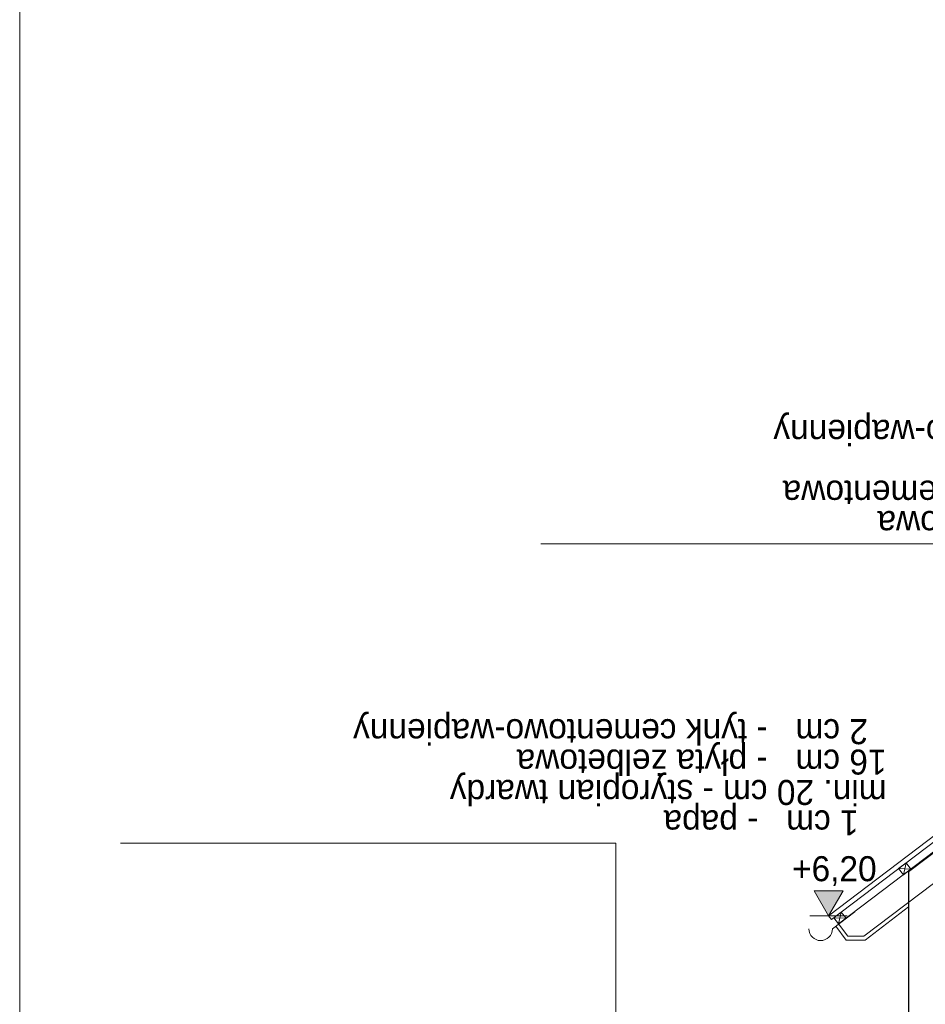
# Model space of a CAD drawing. Extents: x -686885 to -413214, y -23370 to 153194.
# Tile 47 of 145: x -634635 to -628841, y -6692 to -398. Entities that reach past the tile are written whole.
import ezdxf

# ---------------------------------------------------------------- set-up
doc = ezdxf.new("R2010")
doc.units = 0
doc.header["$MEASUREMENT"] = 0
for name, color, linetype, lineweight in [('ARCH TABELA_Nr_Pióra__21', 7, 'Continuous', 9), ('INWENT DACH_Nr_Pióra__21', 7, 'Continuous', 9), ('INWENT KONST. DREWNIANA_Nr_Pióra__21', 7, 'Continuous', 9), ('INWENT OPISY_Nr_Pióra__1', 7, 'Continuous', 25), ('INWENT OPISY_Nr_Pióra__21', 7, 'Continuous', 9), ('INWENT RURY SPUSTOWE_Nr_Pióra__21', 7, 'Continuous', 9), ('INWENT WYMIARY_Nr_Pióra__21', 7, 'Continuous', 9), ('INWENT.ŚCIANY_Nr_Pióra__1', 7, 'Continuous', 25)]:
    doc.layers.add(name, color=color, linetype=linetype, lineweight=lineweight)
doc.layers.add('INWENT OPISY', color=7, linetype='Continuous')
doc.layers.add('INWENT WYMIARY', color=7, linetype='Continuous')
doc.styles.add('GENERATED_STYLE_1', font='txt')
doc.styles.add('GENERATED_STYLE_6', font='txt')

# ---------------------------------------------------------------- blocks, each defined once
blk = doc.blocks.new('Linia_43', base_point=(-630820.9, -5661.3))
at = {"layer": 'INWENT OPISY_Nr_Pióra__21', "linetype": 'Continuous'}
blk.add_hatch(color=256, dxfattribs=at).paths.add_polyline_path([(-630760.9, -7489.6), (-630765.4, -7466.7), (-630778.4, -7447.2), (-630797.9, -7434.2), (-630820.9, -7429.6), (-630843.8, -7434.2), (-630863.3, -7447.2), (-630876.3, -7466.7), (-630880.9, -7489.6), (-630876.3, -7512.6), (-630863.3, -7532), (-630843.8, -7545), (-630820.9, -7549.6), (-630797.9, -7545), (-630778.4, -7532), (-630765.4, -7512.6)], flags=0)
blk.add_line((-630820.9, -5661.3), (-630820.9, -7429.6), dxfattribs=at)
blk.add_circle((-630820.9, -7489.6), 60, dxfattribs=at)
blk = doc.blocks.new('Wymiary_98', base_point=(-629460.4, -6126.9))
at = {"layer": 'INWENT WYMIARY_Nr_Pióra__21', "linetype": 'Continuous'}
blk.add_hatch(color=256, dxfattribs=at).paths.add_polyline_path([(-629460.4, -6126.9), (-629553.2, -5966.9), (-629367.6, -5966.9)], flags=0)
for p, q in [((-629460.4, -6126.9), (-629553.2, -5966.9)), ((-629553.2, -5966.9), (-629367.6, -5966.9)), ((-629367.6, -5966.9), (-629460.4, -6126.9)), ((-629460.4, -6126.9), (-629580.4, -6126.9)), ((-629460.4, -6126.9), (-629340.4, -6126.9))]:
    blk.add_line(p, q, dxfattribs=at)
at = {"layer": 'INWENT WYMIARY_Nr_Pióra__21', "insert": (-629693.9, -5934.9), "char_height": 160, "attachment_point": 7, "style": 'GENERATED_STYLE_1'}
blk.add_mtext('{+6,20}', dxfattribs=at)

msp = doc.modelspace()

# ---------------------------------------------------------------- linework, layer by layer
at = {"layer": 'ARCH TABELA_Nr_Pióra__21', "linetype": 'Continuous'}
msp.add_line((-634634.9, 5580.4), (-634634.9, -22869.6), dxfattribs=at)
at = {"layer": 'INWENT DACH_Nr_Pióra__21', "linetype": 'Continuous'}
for p, q in [((-629460.4, -6126.9), (-620485.8, 685.2)), ((-629442.3, -6150.8), (-620485.8, 647.5)), ((-629442.3, -6150.8), (-629460.4, -6126.9))]:
    msp.add_line(p, q, dxfattribs=at)
at = {"layer": 'INWENT KONST. DREWNIANA_Nr_Pióra__21', "linetype": 'Continuous'}
for p, q in [((-629396.1, -6178.5), (-620485.8, 584.8)), ((-629233.8, -6256.2), (-620485.8, 383.9)), ((-629012.2, -5824.3), (-628964.4, -5788.1)), ((-628981.9, -5864.2), (-628964.4, -5788.1)), ((-628964.4, -5788.1), (-628934.2, -5827.9)), ((-628981.9, -5864.2), (-629012.2, -5824.3)), ((-628934.2, -5827.9), (-629012.2, -5824.3)), ((-628934.2, -5827.9), (-628981.9, -5864.2)), ((-629426.4, -6138.7), (-629378.6, -6102.4)), ((-629396.1, -6178.5), (-629378.6, -6102.4)), ((-629378.6, -6102.4), (-629348.4, -6142.3)), ((-629227.1, -6281.2), (-628948.3, -6069.6)), ((-629396.1, -6178.5), (-629426.4, -6138.7)), ((-629348.4, -6142.3), (-629426.4, -6138.7)), ((-629348.4, -6142.3), (-629396.1, -6178.5)), ((-629347.1, -6281.2), (-629414.1, -6193)), ((-629337.2, -6256.2), (-629396.1, -6178.5)), ((-629227.1, -6281.2), (-629347.1, -6281.2)), ((-629233.8, -6256.2), (-629337.2, -6256.2))]:
    msp.add_line(p, q, dxfattribs=at)
at = {"layer": 'INWENT OPISY_Nr_Pióra__21', "linetype": 'Continuous'}
for p, q in [((-631301.2, -3748), (-627478.1, -3748)), ((-633989.8, -5661.3), (-630820.9, -5661.3))]:
    msp.add_line(p, q, dxfattribs=at)
at = {"layer": 'INWENT RURY SPUSTOWE_Nr_Pióra__21', "linetype": 'Continuous'}
msp.add_line((-629292.6, -6100.8), (-629436, -6209.6), dxfattribs=at)
msp.add_arc((-629511, -6209.6), 75, 180, 0, dxfattribs=at)
at = {"layer": 'INWENT.ŚCIANY_Nr_Pióra__1', "linetype": 'Continuous'}
for p, q in [((-628678.3, -5639.6), (-628948.3, -5844.6)), ((-628948.3, -5844.6), (-628948.3, -7969.6))]:
    msp.add_line(p, q, dxfattribs=at)

# ---------------------------------------------------------------- block references
at = {"layer": 'INWENT OPISY', "linetype": 'Continuous'}
msp.add_blockref('Linia_43', (-630820.9, -5661.3), dxfattribs=at)
at = {"layer": 'INWENT WYMIARY', "linetype": 'Continuous'}
msp.add_blockref('Wymiary_98', (-629460.4, -6126.9), dxfattribs=at)

# ---------------------------------------------------------------- texts
at = {"layer": 'INWENT OPISY_Nr_Pióra__1', "linetype": 'Continuous', "char_height": 160, "width": 4900.628, "attachment_point": 1, "rotation": 180, "line_spacing_factor": 0.728464, "style": 'GENERATED_STYLE_6'}
for s, insert in [('{   4 cm   - wylewka betonowa\\P10 cm   - płyta wiórowo-cementowa\\P24 cm   - płyta kanałowa\\P  2 cm   - tynk cementowo-wapienny}', (-626400.6, -3698.6)), ('{   1 cm   - papa\\Pmin. 20 cm - styropian twardy \\P16 cm   - płyta żelbetowa\\P  2 cm   - tynk cementowo-wapienny}', (-629089.2, -5611.9))]:
    msp.add_mtext(s, dxfattribs=dict(at, insert=insert))

doc.saveas('drawing.dxf')
